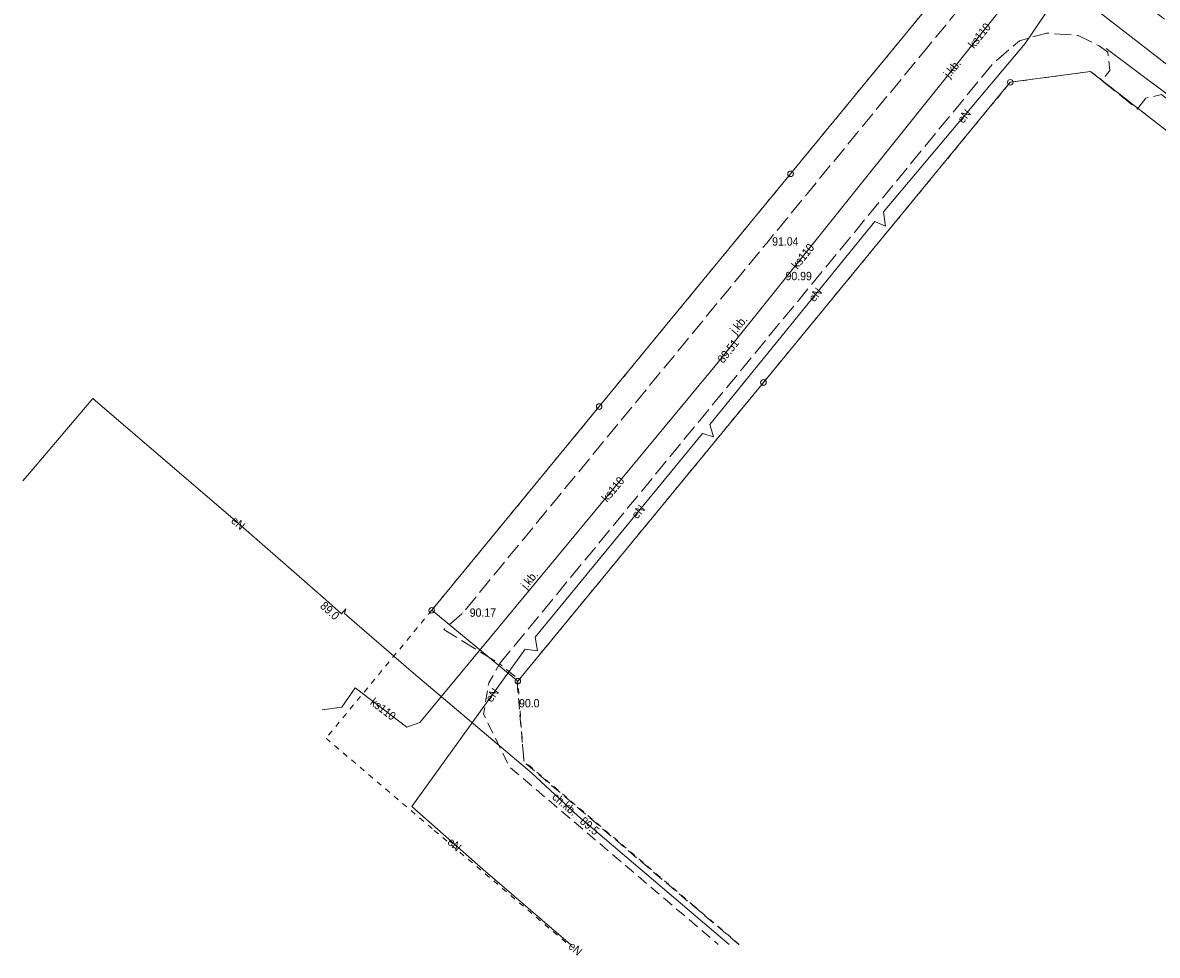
# Model space of a CAD drawing. Header units: metres. Extents: x 6540907 to 6541833, y 5893434 to 5894895.
# Tile 224 of 256: x 6540960 to 6541062, y 5894487 to 5894571. Entities that reach past the tile are written whole.
import ezdxf
from ezdxf.enums import TextEntityAlignment as Align

# ---------------------------------------------------------------- set-up
doc = ezdxf.new("R2010")
doc.units = ezdxf.units.M
doc.header["$MEASUREMENT"] = 0
for name, pattern in [('1.0_0.5', [1.5, 1, -0.5]), ('1.5_0.5', [2, 1.5, -0.5]), ('219-500', [0, 0]), ('egug-500', [1, 0.5, -0.5])]:
    doc.linetypes.add(name, pattern=pattern)
doc.layers.get('0').update_dxf_attribs({"color": 2, "linetype": 'CONTINUOUS', "lineweight": 5})
for name, color, linetype, lineweight in [('202-punkt graniczny', 251, 'CONTINUOUS', 9), ('203-punkt graniczny', 251, 'CONTINUOUS', 9), ('218-kontur użytku gruntowego', 251, 'CONTINUOUS', 9), ('219-działka ewidencyjna', 152, 'CONTINUOUS', 18), ('chodnik', 251, 'CONTINUOUS', 9), ('chodnik-Atr17', 251, 'CONTINUOUS', 9), ('jezdnia', 251, 'CONTINUOUS', 9), ('jezdnia-Atr17', 251, 'CONTINUOUS', 9), ('pikieta naturalna', 251, 'CONTINUOUS', 9), ('pikieta naturalna-Atr2', 251, 'CONTINUOUS', 9), ('pikieta sztuczna', 251, 'CONTINUOUS', 9), ('pikieta sztuczna-Atr2', 251, 'CONTINUOUS', 9), ('przewód elektroenergetyczny podziemny', 251, 'CONTINUOUS', 9), ('przewód elektroenergetyczny podziemny-Atr1', 251, 'CONTINUOUS', 9), ('przewód kanalizacyjny', 251, 'CONTINUOUS', 9), ('przewód kanalizacyjny-Atr1', 251, 'CONTINUOUS', 9), ('rzędna', 251, 'CONTINUOUS', 9), ('rzędna-Atr2', 251, 'CONTINUOUS', 9)]:
    doc.layers.add(name, color=color, linetype=linetype, lineweight=lineweight)
doc.styles.get("Standard").update_dxf_attribs({"font": 'Arial', "width": 0.75})

# ---------------------------------------------------------------- blocks, each defined once
blk = doc.blocks.new('202')
at = {"color": 0, "linetype": 'Continuous', "lineweight": 0}
blk.add_circle((0, 0), 0.25, dxfattribs=at)
blk = doc.blocks.new('203')
at = {"linetype": 'Continuous', "lineweight": 0}
h = blk.add_hatch(color=0, dxfattribs=at)
edge = h.paths.add_edge_path()
edge.add_arc((0, 0), 0.045, 0, 360)
blk = doc.blocks.new('PW01')
at = {"linetype": 'Continuous', "lineweight": 13}
h = blk.add_hatch(color=0, dxfattribs=at)
edge = h.paths.add_edge_path()
edge.add_arc((0, 0), 0.045, 0, 360)

msp = doc.modelspace()

# ---------------------------------------------------------------- linework, layer by layer
at = {"layer": '218-kontur użytku gruntowego', "linetype": 'egug-500', "lineweight": 18, "flags": 128}
for points in [[(6541045.58, 5894577.29), (6541029.09, 5894557.23)], [(6541048.78, 5894565.43), (6541055.98, 5894566.4)], [(6541055.98, 5894566.4), (6541068.79, 5894556.42)], [(6541026.66, 5894538.53), (6541048.78, 5894565.43)], [(6541029.09, 5894557.23), (6541011.94, 5894536.37)], [(6541004.65, 5894511.76), (6541026.66, 5894538.53)], [(6541011.94, 5894536.37), (6540996.93, 5894518.11)], [(6540996.93, 5894518.11), (6540987.46, 5894506.64)], [(6541005.18, 5894504.61), (6541004.65, 5894511.76)], [(6540987.46, 5894506.64), (6540997.16, 5894498.39)], [(6541020.45, 5894491.61), (6541005.18, 5894504.61)], [(6540997.16, 5894498.39), (6541009.16, 5894488.17)], [(6541024.49, 5894488.17), (6541020.45, 5894491.61)]]:
    msp.add_lwpolyline(points, dxfattribs=at)
at = {"layer": '219-działka ewidencyjna', "linetype": '219-500', "lineweight": 18, "flags": 128}
for points in [[(6541029.09, 5894557.23), (6541045.58, 5894577.29)], [(6541055.98, 5894566.4), (6541048.78, 5894565.43)], [(6541070.89, 5894554.78), (6541055.98, 5894566.4)], [(6541048.78, 5894565.43), (6541026.66, 5894538.53)], [(6541011.94, 5894536.37), (6541029.09, 5894557.23)], [(6541026.66, 5894538.53), (6541004.65, 5894511.76)], [(6540996.93, 5894518.11), (6541011.94, 5894536.37)], [(6541004.65, 5894511.76), (6540996.93, 5894518.11)]]:
    msp.add_lwpolyline(points, dxfattribs=at)
at = {"layer": 'chodnik', "linetype": '1.0_0.5', "lineweight": 18, "flags": 128}
msp.add_lwpolyline([(6541024.44, 5894488.17), (6541005.2, 5894504.52), (6541004.55, 5894512.07), (6541003.02, 5894513.32), (6541002.04, 5894511.6), (6541001.58, 5894508.81), (6541003.91, 5894504.07), (6541022.61, 5894488.17)], dxfattribs=at)
at = {"layer": 'jezdnia', "linetype": '1.5_0.5', "lineweight": 18, "flags": 128}
msp.add_lwpolyline([(6541041.53, 5894568.78), (6541026.95, 5894551.02), (6540999.72, 5894517.88), (6540998.02, 5894516.39), (6541003.02, 5894513.32), (6541031.39, 5894547.82), (6541047.22, 5894567.1), (6541049.6, 5894569.16), (6541052.04, 5894569.84), (6541054.87, 5894569.62), (6541056.75, 5894568.7), (6541057.52, 5894568.13), (6541057.7, 5894566.5), (6541057.11, 5894565.72), (6541056.99, 5894565.58), (6541060.19, 5894563.03), (6541060.31, 5894563.2), (6541060.94, 5894564.01), (6541062.33, 5894564.34), (6541074.79, 5894554.63), (6541075, 5894553.04), (6541074.34, 5894552.22), (6541074.29, 5894552.13), (6541077.44, 5894549.66), (6541077.51, 5894549.76), (6541078.15, 5894550.58), (6541079.73, 5894550.78), (6541101.76, 5894533.61), (6541101.27, 5894531.34), (6541104.4, 5894528.88), (6541106.49, 5894529.92), (6541114.53, 5894523.62), (6541114.7, 5894522.03), (6541114.13, 5894521.28), (6541113.94, 5894521.02), (6541116.94, 5894518.72), (6541117.72, 5894519.72), (6541119.19, 5894519.98), (6541132.93, 5894509.28), (6541136.26, 5894513.61), (6541119.41, 5894526.76), (6541119.25, 5894528.37), (6541119.99, 5894529.38), (6541116.78, 5894531.97), (6541116.67, 5894531.8), (6541115.98, 5894530.92), (6541114.43, 5894530.67), (6541098.67, 5894542.96), (6541098.56, 5894544.48), (6541099.26, 5894545.38), (6541095.92, 5894547.97), (6541095.79, 5894547.81), (6541095.23, 5894547.11), (6541093.61, 5894546.9), (6541077.83, 5894559.22), (6541077.71, 5894560.73), (6541078.32, 5894561.57), (6541078.37, 5894561.64), (6541074.62, 5894564.6), (6541074.55, 5894564.52), (6541073.93, 5894563.7), (6541072.48, 5894563.37), (6541069.72, 5894565.51), (6541069.69, 5894566.96), (6541070.33, 5894567.82), (6541070.38, 5894567.87), (6541067.05, 5894570.56), (6541066.96, 5894570.44), (6541066.32, 5894569.61), (6541064.91, 5894569.28), (6541052.77, 5894578.68), (6541051.51, 5894579.06), (6541050.65, 5894578.99), (6541048.98, 5894577.84)], close=True, dxfattribs=at)
at = {"layer": 'przewód elektroenergetyczny podziemny', "linetype": 'Continuous', "lineweight": 18, "flags": 128}
for points in [[(6541056.6, 5894578.51), (6541050.12, 5894568.91), (6541037.41, 5894553.81), (6541037.6, 5894552.55), (6541036.63, 5894552.96), (6541021.86, 5894534.76), (6541022.19, 5894533.67), (6541021.2, 5894533.97), (6541006.19, 5894515.71), (6541006.41, 5894514.47), (6541005.31, 5894514.64), (6540995.14, 5894500.52), (6541001.53, 5894494.87), (6541009.36, 5894488.17)], [(6541023.59, 5894488.17), (6541020.59, 5894490.71), (6541010.03, 5894499.68), (6541005.87, 5894503.55), (6540995.3, 5894512.49), (6540989.13, 5894517.81), (6540989.24, 5894518.24), (6540988.85, 5894517.79), (6540987.45, 5894519.04), (6540979.34, 5894526.14), (6540966.56, 5894537.08), (6540960.88, 5894530.4), (6540960.28, 5894529.72)]]:
    msp.add_lwpolyline(points, dxfattribs=at)
at = {"layer": 'przewód kanalizacyjny', "linetype": 'Continuous', "lineweight": 18, "flags": 128}
for points in [[(6540987.13, 5894509.2), (6540988.87, 5894509.42), (6540990.07, 5894511.17), (6540994.71, 5894507.65), (6540995.86, 5894508.05), (6541022.49, 5894540.21), (6541050.71, 5894575.48), (6541052.2, 5894575.28), (6541077.6, 5894555.59), (6541117.04, 5894524.91), (6541118.91, 5894524.41), (6541144.72, 5894504.51), (6541146.02, 5894504.44), (6541152.79, 5894513.33), (6541183.85, 5894534.28)], [(6541057.38, 5894568.46), (6541098.79, 5894537.43), (6541114.46, 5894525.18), (6541134.19, 5894509.87), (6541145.28, 5894505.32)]]:
    msp.add_lwpolyline(points, dxfattribs=at)

# ---------------------------------------------------------------- block references
at = {"layer": '202-punkt graniczny', "linetype": 'Continuous', "lineweight": 18}
for p in [(6541048.78, 5894565.43), (6541029.09, 5894557.23), (6541026.66, 5894538.53), (6541011.94, 5894536.37), (6540996.93, 5894518.11), (6541004.65, 5894511.76)]:
    msp.add_blockref('202', p, dxfattribs=at)
at = {"layer": '203-punkt graniczny', "linetype": 'Continuous', "lineweight": 18}
msp.add_blockref('203', (6541055.98, 5894566.4), dxfattribs=at)
at = {"layer": 'pikieta naturalna', "linetype": 'Continuous', "lineweight": 13}
msp.add_blockref('PW01', (6541004.76, 5894509.41), dxfattribs=at)
at = {"layer": 'pikieta sztuczna', "linetype": 'Continuous', "lineweight": 13}
for p in [(6541026.95, 5894551.02), (6541031.39, 5894547.82), (6540999.72, 5894517.88)]:
    msp.add_blockref('PW01', p, dxfattribs=at)
at = {"layer": 'rzędna', "linetype": 'Continuous', "lineweight": 18}
for p in [(6541022.49, 5894540.21), (6540988.85, 5894517.79), (6541010.03, 5894499.68)]:
    msp.add_blockref('PW01', p, dxfattribs=at)

# ---------------------------------------------------------------- texts
at = {"layer": 'chodnik-Atr17', "width": 0.9}
msp.add_text('ch.kb.', height=0.75, rotation=319.627, dxfattribs=at).set_placement((6541007.66, 5894501.27))
msp.add_text('ch.kb.', height=0.75, rotation=319.627, dxfattribs=at).set_placement((6541007.66, 5894501.27))
at = {"layer": 'jezdnia-Atr17', "width": 0.9}
for rotation, p in [(50.612, (6541043.32, 5894565.76)), (50.569, (6541024.18, 5894542.8)), (50.569, (6541005.42, 5894519.94))]:
    msp.add_text('j.kb.', height=0.75, rotation=rotation, dxfattribs=at).set_placement(p)
at = {"layer": 'pikieta naturalna-Atr2', "width": 0.9}
msp.add_text('90.0', height=0.75, dxfattribs=at).set_placement((6541004.76, 5894509.41))
at = {"layer": 'pikieta sztuczna-Atr2', "width": 0.9}
for s, p in [('91.04', (6541027.44, 5894550.79)), ('90.99', (6541028.64, 5894547.69)), ('90.17', (6541000.34, 5894517.53))]:
    msp.add_text(s, height=0.75, dxfattribs=at).set_placement(p)
at = {"layer": 'przewód elektroenergetyczny podziemny-Atr1', "width": 0.9}
for rotation, p in [(49.912, (6541044.25, 5894561.93)), (49.912, (6541044.25, 5894561.93)), (50.939, (6541030.92, 5894545.92)), (50.939, (6541030.92, 5894545.92)), (50.58, (6541015.05, 5894526.48)), (50.58, (6541015.05, 5894526.48)), (319.436, (6540979.13, 5894526.32)), (319.436, (6540979.13, 5894526.32)), (54.237, (6541001.99, 5894510.03)), (54.237, (6541001.99, 5894510.03)), (318.517, (6540998.52, 5894497.53)), (318.517, (6540998.52, 5894497.53)), (319.461, (6541009.35, 5894488.18)), (319.461, (6541009.35, 5894488.18))]:
    msp.add_text('eN', height=0.75, rotation=rotation, dxfattribs=at).set_placement(p, align=Align.MIDDLE_LEFT)
at = {"layer": 'przewód kanalizacyjny-Atr1', "width": 0.9}
for rotation, p in [(51.336, (6541045.23, 5894568.63)), (51.336, (6541029.41, 5894548.86)), (50.374, (6541012.37, 5894527.99)), (322.815, (6540991.58, 5894510.02))]:
    msp.add_text('ks110', height=0.75, rotation=rotation, dxfattribs=at).set_placement(p, align=Align.MIDDLE_LEFT)
at = {"layer": 'rzędna-Atr2', "width": 0.9}
msp.add_text('89.51', height=0.75, rotation=51.336, dxfattribs=at).set_placement((6541023.05, 5894540.19))
for s, rotation, p in [('89.0', 318.24, (6540987.12, 5894518.68)), ('89.5', 319.655, (6541010.39, 5894499.38))]:
    msp.add_text(s, height=0.75, rotation=rotation, dxfattribs=at).set_placement(p, align=Align.MIDDLE_LEFT)

doc.saveas('drawing.dxf')
